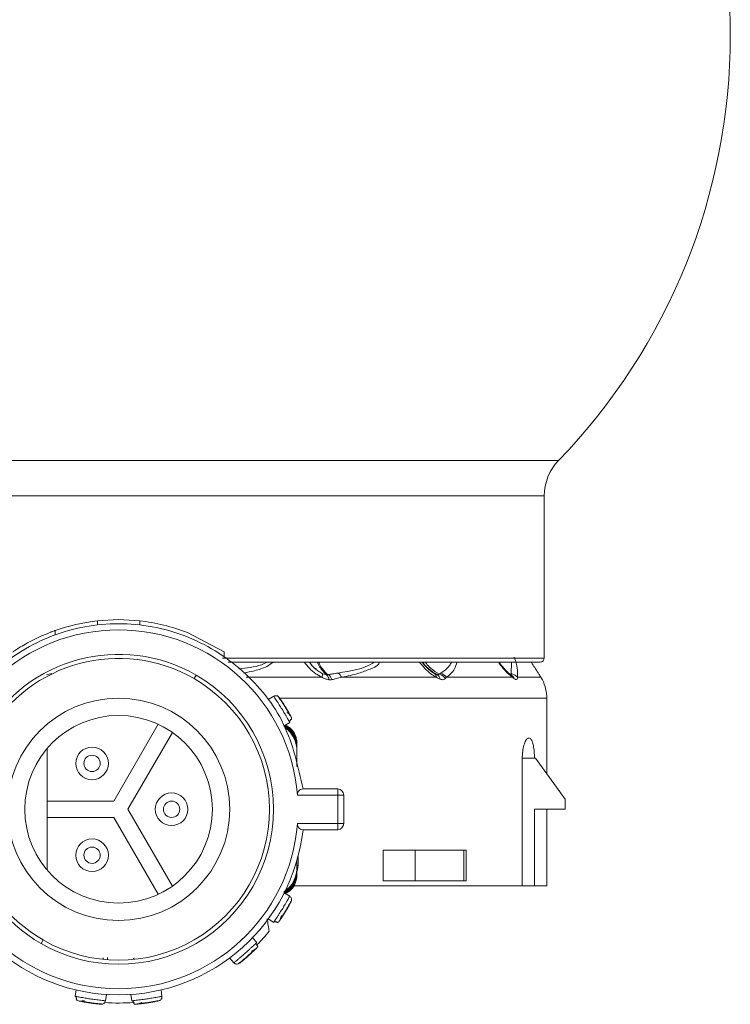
# Model space of a CAD drawing. Header units: millimetres. Extents: x -458 to 1924, y -69 to 430.
# Tile 2 of 49: x -430 to -395, y 153 to 201. Entities that reach past the tile are written whole.
import ezdxf

# ---------------------------------------------------------------- set-up
doc = ezdxf.new("R2010")
doc.units = ezdxf.units.MM

# ---------------------------------------------------------------- blocks, each defined once
blk = doc.blocks.new('Drawing View4')
at = {"color": 7, "linetype": 'Continuous', "lineweight": 18}
for p, q in [((0, 0), (-43.154, 0)), ((-0.702, -1.737), (-42.452, -1.737)), ((-0.702, -1.737), (-0.702, -9.687)), ((-22.612, -7.861), (-21.577, -7.803)), ((-22.612, -8.062), (-22.612, -7.861)), ((-21.577, -7.803), (-20.542, -7.861)), ((-20.542, -8.062), (-20.542, -7.861)), ((-24.691, -8.552), (-24.691, -8.34)), ((-18.202, -8.437), (-16.402, -9.376)), ((-16.402, -9.617), (-16.402, -9.376)), ((-0.702, -9.687), (-16.478, -9.687)), ((-16.199, -9.887), (-0.902, -9.887)), ((-2.302, -9.887), (-2.324, -10.449)), ((-17.777, -10.521), (-17.877, -10.694)), ((-6.093, -10.437), (-6.231, -10.351)), ((-6.04, -10.464), (-6.05, -10.468)), ((-2.295, -10.531), (-2.355, -10.493)), ((-11.6, -10.628), (-15.326, -10.628)), ((-5.992, -10.628), (-10.64, -10.628)), ((-2.265, -10.628), (-5.497, -10.628)), ((-0.867, -10.628), (-2.015, -10.628)), ((-0.837, -10.678), (-0.847, -10.66)), ((-0.793, -10.753), (-0.801, -10.737)), ((-13.968, -11.56), (-14.236, -11.725)), ((-13.758, -11.562), (-13.759, -11.56)), ((-0.577, -11.657), (-13.624, -11.657)), ((-0.577, -15.367), (-0.577, -11.657)), ((-19.632, -12.934), (-21.808, -16.703)), ((-13.452, -13.004), (-13.184, -12.839)), ((-21.115, -17.103), (-18.939, -13.334)), ((-13.16, -13.313), (-13.453, -13.048)), ((-12.827, -13.888), (-12.827, -13.962)), ((-25.077, -14.118), (-25.077, -20.088)), ((-12.827, -14.073), (-12.827, -14.147)), ((-12.827, -14.147), (-12.827, -14.258)), ((-12.827, -14.258), (-12.827, -14.996)), ((-12.827, -14.607), (-12.827, -14.533)), ((-1.778, -14.603), (-1.778, -20.853)), ((-1.778, -14.603), (-1.181, -14.603)), ((-1.131, -14.603), (-1.181, -14.603)), ((0.319, -16.603), (-1.131, -14.603)), ((-12.805, -16.403), (-10.832, -16.403)), ((-12.532, -16.103), (-10.832, -16.103)), ((-10.832, -16.103), (-10.832, -16.403)), ((-10.832, -17.803), (-10.832, -16.403)), ((-10.832, -16.403), (-10.532, -16.403)), ((-10.532, -17.803), (-10.532, -16.403)), ((-21.808, -16.703), (-25.077, -16.703)), ((0.319, -17.103), (0.319, -16.603)), ((-18.939, -20.872), (-21.115, -17.103)), ((0.319, -17.103), (-1.181, -17.103)), ((-1.181, -20.853), (-1.181, -17.103)), ((-0.577, -20.853), (-0.577, -17.103)), ((-25.077, -17.503), (-21.808, -17.503)), ((-21.808, -17.503), (-19.632, -21.272)), ((-10.832, -17.803), (-12.805, -17.803)), ((-10.832, -17.803), (-10.832, -18.103)), ((-10.532, -17.803), (-10.832, -17.803)), ((-10.832, -18.103), (-12.532, -18.103)), ((-8.601, -19.103), (-8.601, -20.603)), ((-8.601, -19.103), (-7.038, -19.103)), ((-7.038, -19.103), (-7.038, -20.603)), ((-4.641, -19.103), (-7.038, -19.103)), ((-4.641, -20.603), (-4.641, -19.103)), ((-4.641, -19.103), (-4.526, -19.103)), ((-4.526, -20.603), (-4.526, -19.103)), ((-12.827, -19.948), (-12.827, -19.602)), ((-12.827, -19.602), (-12.827, -20.059)), ((-12.777, -19.853), (-12.777, -19.42)), ((-12.827, -19.853), (-12.777, -19.853)), ((-12.827, -20.133), (-12.827, -20.059)), ((-12.827, -20.318), (-12.827, -20.244)), ((-8.601, -20.603), (-7.038, -20.603)), ((-4.641, -20.603), (-7.038, -20.603)), ((-4.526, -20.603), (-4.641, -20.603)), ((-13.468, -21.173), (-13.155, -20.888)), ((-13.184, -21.367), (-13.452, -21.202)), ((-12.951, -20.853), (-1.778, -20.853)), ((-1.778, -20.853), (-1.181, -20.853)), ((-1.181, -20.853), (-0.577, -20.853)), ((-13.09, -21.555), (-13.089, -21.552)), ((-14.236, -22.481), (-13.968, -22.646)), ((-25.377, -23.685), (-25.277, -23.512)), ((-14.797, -23.634), (-15.006, -23.398)), ((-22.327, -24.451), (-22.327, -24.465)), ((-22.127, -24.364), (-22.127, -24.482)), ((-20.827, -24.451), (-20.827, -24.465)), ((-16.129, -24.392), (-15.921, -24.628)), ((-23.659, -25.962), (-23.706, -26.273)), ((-19.448, -26.273), (-19.495, -25.962)), ((-22.222, -26.495), (-22.176, -26.183)), ((-20.978, -26.183), (-20.932, -26.495)), ((-19.532, -26.466), (-19.53, -26.465)), ((-22.359, -26.654), (-22.356, -26.655))]:
    blk.add_line(p, q, dxfattribs=at)
at = {"color": 7, "linetype": 'Continuous', "lineweight": 18, "flags": 128}
blk.add_lwpolyline([(-12.83, -20.174), (-12.796, -20.048), (-12.777, -19.853)], dxfattribs=at)
at = {"color": 7, "linetype": 'Continuous', "lineweight": 18}
for centre, radius in [((-21.577, -17.103), 5.45), ((-22.877, -14.851), 0.8), ((-22.877, -14.851), 0.4), ((-18.977, -17.103), 0.8), ((-18.977, -17.103), 0.4), ((-22.877, -19.355), 0.8), ((-22.877, -19.355), 0.4)]:
    blk.add_circle(centre, radius, dxfattribs=at)
for centre, radius, start, end in [((-21.577, 20.843), 30, 0, 224.009), ((-21.577, 20.843), 30, 315.991, 0), ((1.798, -1.737), 2.5, 135.991, 180), ((-21.577, -17.103), 9.3, 96.392, 109.5652), ((-21.577, -17.103), 9.3, 68.7239, 83.6126), ((-21.577, -17.103), 8.8, 4.5625, 175.4375), ((-21.577, -17.103), 7.6, 60, 240), ((-21.577, -17.103), 7.4, 60, 240), ((-0.902, -9.687), 0.2, 270, 0), ((-21.577, -17.103), 7.6, 240, 60), ((-11.871, -10.521), 0.292, 338.5722, 16.7228), ((-11.651, -10.779), 0.392, 4.5888, 44.8043), ((-11.562, -10.898), 0.476, 19.1614, 56.6876), ((-11.071, -10.824), 0.473, 24.4313, 58.458), ((-6.195, -10.613), 0.203, 355.746, 60.047), ((-6.129, -10.777), 0.33, 9.2768, 60.3932), ((-6.003, -11.011), 0.56, 35.462, 73.3226), ((-5.941, -10.972), 0.562, 37.8002, 73.6245), ((-2.548, -10.719), 0.298, 17.8912, 49.3711), ((-2.519, -10.83), 0.373, 19.884, 63.1716), ((-21.577, -17.103), 7.4, 240, 60), ((-2.577, -11.657), 2, 0, 26.8824), ((-21.577, -17.103), 4.6, 360, 180), ((-10.832, -16.403), 0.3, 0, 90), ((-21.577, -17.103), 4.6, 180, 360), ((-21.577, -17.103), 8.8, 184.5625, 355.4375), ((-10.832, -17.803), 0.3, 270, 0), ((-21.577, -17.103), 9.1, 186.309, 353.691), ((-21.577, -17.103), 9.5, 315.6786, 320.9984), ((-22.468, -24.451), 0.141, 0.0426, 24.4873), ((-22.468, -24.451), 0.141, 0.0448, 24.6517), ((-20.686, -24.451), 0.141, 155.347, 179.9539), ((-21.577, -17.103), 9.5, 265.9818, 274.544)]:
    blk.add_arc(centre, radius, start, end, dxfattribs=at)
for points in [[(-30.622, -16.103), (-30.383, -15.015), (-29.905, -12.839), (-27.77, -10.173), (-24.903, -8.412), (-21.577, -7.799), (-18.251, -8.412), (-15.384, -10.173), (-13.249, -12.839), (-12.771, -15.015), (-12.532, -16.103)], [(-13.699, -11.617), (-13.716, -11.598), (-13.749, -11.559), (-13.821, -11.531), (-13.899, -11.528), (-13.945, -11.55), (-13.968, -11.56)], [(-13.112, -21.631), (-13.103, -21.608), (-13.084, -21.561), (-13.091, -21.484), (-13.124, -21.413), (-13.164, -21.382), (-13.184, -21.367)], [(-22.438, -26.664), (-22.413, -26.664), (-22.362, -26.663), (-22.294, -26.626), (-22.242, -26.568), (-22.229, -26.519), (-22.222, -26.495)], [(-19.605, -26.498), (-19.581, -26.49), (-19.532, -26.475), (-19.478, -26.419), (-19.445, -26.349), (-19.447, -26.298), (-19.448, -26.273)]]:
    blk.add_open_spline(points, degree=3, dxfattribs=at)
for points, knots in [([(-26.761, -9.382), (-26.757, -9.379), (-26.749, -9.374), (-26.664, -9.317), (-26.472, -9.193), (-26.143, -8.997), (-25.752, -8.788), (-25.348, -8.598), (-25.05, -8.475), (-24.87, -8.405), (-24.769, -8.368), (-24.703, -8.344), (-24.695, -8.341), (-24.691, -8.34)], [0, 0, 0, 0, 0.060058, 0.121373, 0.242824, 0.369606, 0.499838, 0.629592, 0.754948, 0.816741, 0.877799, 0.939002, 1, 1, 1, 1]), ([(-2.176, -9.647), (-2.155, -9.7), (-2.052, -9.959), (-2.002, -10.283), (-2.011, -10.518), (-2.015, -10.628)], [0, 0, 0, 0, 0.118925, 0.586309, 1, 1, 1, 1]), ([(-14.291, -9.887), (-14.383, -9.932), (-14.79, -10.133), (-15.301, -10.175), (-15.696, -10.208)], [0, 0, 0, 0, 0.226927, 1, 1, 1, 1]), ([(-13.991, -9.887), (-14.094, -9.959), (-14.36, -10.146), (-14.861, -10.308), (-15.256, -10.385), (-15.432, -10.42)], [0, 0, 0, 0, 0.259426, 0.668977, 1, 1, 1, 1]), ([(-11.6, -10.628), (-11.704, -10.573), (-11.928, -10.455), (-12.227, -10.198), (-12.385, -9.989), (-12.462, -9.887)], [0, 0, 0, 0, 0.306278, 0.66202, 1, 1, 1, 1]), ([(-11.972, -10.174), (-11.98, -10.168), (-12.08, -10.087), (-12.15, -9.983), (-12.216, -9.887)], [0, 0, 0, 0, 0.072886, 1, 1, 1, 1]), ([(-12.199, -9.887), (-12.149, -9.971), (-12.065, -10.112), (-11.935, -10.193), (-11.883, -10.226)], [0, 0, 0, 0, 0.5968362, 1, 1, 1, 1]), ([(-11.826, -9.887), (-11.812, -9.921), (-11.759, -10.052), (-11.61, -10.286), (-11.464, -10.42), (-11.373, -10.503)], [0, 0, 0, 0, 0.115872, 0.449721, 1, 1, 1, 1]), ([(-11.763, -9.887), (-11.75, -9.92), (-11.698, -10.05), (-11.548, -10.283), (-11.396, -10.417), (-11.301, -10.501)], [0, 0, 0, 0, 0.113271, 0.448095, 1, 1, 1, 1]), ([(-9.048, -9.887), (-9.069, -9.901), (-9.528, -10.227), (-10.191, -10.326), (-10.824, -10.42)], [0, 0, 0, 0, 0.044719, 1, 1, 1, 1]), ([(-8.773, -9.887), (-8.787, -9.915), (-8.875, -10.092), (-9.265, -10.234), (-9.852, -10.466), (-10.351, -10.568), (-10.64, -10.628)], [0, 0, 0, 0, 0.048891, 0.310078, 0.599133, 1, 1, 1, 1]), ([(-5.992, -10.628), (-6.083, -10.574), (-6.278, -10.457), (-6.565, -10.2), (-6.736, -9.991), (-6.82, -9.887)], [0, 0, 0, 0, 0.303764, 0.654764, 1, 1, 1, 1]), ([(-6.032, -10.481), (-6.103, -10.438), (-6.246, -10.349), (-6.476, -10.152), (-6.612, -9.984), (-6.69, -9.887)], [0, 0, 0, 0, 0.29325, 0.592842, 1, 1, 1, 1]), ([(-6.646, -9.887), (-6.631, -9.913), (-6.556, -10.037), (-6.333, -10.269), (-6.108, -10.405), (-5.966, -10.49)], [0, 0, 0, 0, 0.090525, 0.428325, 1, 1, 1, 1]), ([(-6.52, -9.887), (-6.508, -9.907), (-6.438, -10.023), (-6.22, -10.248), (-5.989, -10.387), (-5.843, -10.474)], [0, 0, 0, 0, 0.071997, 0.416313, 1, 1, 1, 1]), ([(-5.242, -9.887), (-5.274, -9.946), (-5.402, -10.179), (-5.62, -10.325), (-5.782, -10.433)], [0, 0, 0, 0, 0.255256, 1, 1, 1, 1]), ([(-4.975, -9.887), (-5.012, -10.003), (-5.109, -10.317), (-5.347, -10.508), (-5.497, -10.628)], [0, 0, 0, 0, 0.37174, 1, 1, 1, 1]), ([(-2.265, -10.628), (-2.37, -10.54), (-2.585, -10.36), (-2.811, -10.071), (-2.928, -9.922)], [0, 0, 0, 0, 0.486372, 1, 1, 1, 1]), ([(-2.336, -10.509), (-2.392, -10.463), (-2.505, -10.371), (-2.7, -10.172), (-2.828, -10.005), (-2.898, -9.913)], [0, 0, 0, 0, 0.3061731, 0.6157696, 1, 1, 1, 1]), ([(-1.34, -9.887), (-1.323, -9.914), (-1.25, -10.032), (-1.119, -10.236), (-0.968, -10.471), (-0.897, -10.58), (-0.867, -10.628)], [0, 0, 0, 0, 0.087551, 0.374618, 0.728459, 1, 1, 1, 1]), ([(-24.859, -10.437), (-24.9, -10.455), (-24.98, -10.49), (-25.068, -10.5), (-25.111, -10.505)], [0, 0, 0, 0, 0.510723, 1, 1, 1, 1]), ([(-11.592, -10.437), (-11.663, -10.399), (-11.801, -10.326), (-11.917, -10.223), (-11.972, -10.174)], [0, 0, 0, 0, 0.517972, 1, 1, 1, 1]), ([(-11.373, -10.503), (-11.411, -10.497), (-11.485, -10.484), (-11.557, -10.452), (-11.592, -10.437)], [0, 0, 0, 0, 0.523137, 1, 1, 1, 1]), ([(-11.301, -10.501), (-11.314, -10.503), (-11.337, -10.506), (-11.362, -10.504), (-11.373, -10.503)], [0, 0, 0, 0, 0.560007, 1, 1, 1, 1]), ([(-10.824, -10.42), (-10.911, -10.436), (-11.068, -10.464), (-11.229, -10.489), (-11.301, -10.501)], [0, 0, 0, 0, 0.554562, 1, 1, 1, 1]), ([(-5.966, -10.49), (-5.99, -10.482), (-6.032, -10.468), (-6.075, -10.447), (-6.093, -10.437)], [0, 0, 0, 0, 0.574767, 1, 1, 1, 1]), ([(-5.843, -10.474), (-5.858, -10.486), (-5.887, -10.508), (-5.941, -10.496), (-5.966, -10.49)], [0, 0, 0, 0, 0.541687, 1, 1, 1, 1]), ([(-5.782, -10.433), (-5.793, -10.441), (-5.813, -10.455), (-5.834, -10.468), (-5.843, -10.474)], [0, 0, 0, 0, 0.557314, 1, 1, 1, 1]), ([(-2.324, -10.449), (-2.321, -10.46), (-2.316, -10.48), (-2.326, -10.496), (-2.342, -10.494), (-2.348, -10.494)], [0, 0, 0, 0, 0.381512, 0.751212, 1, 1, 1, 1]), ([(-2.015, -10.628), (-2.063, -10.581), (-2.149, -10.496), (-2.27, -10.463), (-2.324, -10.449)], [0, 0, 0, 0, 0.559299, 1, 1, 1, 1]), ([(-11.26, -10.748), (-11.321, -10.736), (-11.436, -10.713), (-11.548, -10.655), (-11.6, -10.628)], [0, 0, 0, 0, 0.530896, 1, 1, 1, 1]), ([(-11.113, -10.742), (-11.14, -10.746), (-11.187, -10.754), (-11.238, -10.75), (-11.26, -10.748)], [0, 0, 0, 0, 0.560194, 1, 1, 1, 1]), ([(-10.64, -10.628), (-10.726, -10.65), (-10.881, -10.69), (-11.042, -10.726), (-11.113, -10.742)], [0, 0, 0, 0, 0.555292, 1, 1, 1, 1]), ([(-5.803, -10.724), (-5.839, -10.709), (-5.901, -10.684), (-5.966, -10.645), (-5.992, -10.628)], [0, 0, 0, 0, 0.579744, 1, 1, 1, 1]), ([(-5.547, -10.686), (-5.579, -10.71), (-5.628, -10.746), (-5.723, -10.748), (-5.776, -10.732), (-5.803, -10.724)], [0, 0, 0, 0, 0.4821932, 0.7402634, 1, 1, 1, 1]), ([(-5.497, -10.628), (-5.506, -10.639), (-5.522, -10.658), (-5.539, -10.678), (-5.547, -10.686)], [0, 0, 0, 0, 0.558376, 1, 1, 1, 1]), ([(-2.168, -10.703), (-2.185, -10.691), (-2.216, -10.669), (-2.25, -10.64), (-2.265, -10.628)], [0, 0, 0, 0, 0.55931, 1, 1, 1, 1]), ([(-2.015, -10.628), (-2.016, -10.655), (-2.016, -10.708), (-2.052, -10.742), (-2.103, -10.741), (-2.146, -10.716), (-2.168, -10.703)], [0, 0, 0, 0, 0.273675, 0.544486, 0.766897, 1, 1, 1, 1]), ([(-0.867, -10.628), (-0.843, -10.666), (-0.802, -10.736), (-0.796, -10.747), (-0.793, -10.753)], [0, 0, 0, 0, 0.54913, 1, 1, 1, 1]), ([(-13.968, -11.56), (-13.963, -11.567), (-13.955, -11.578), (-13.907, -11.651), (-13.849, -11.739), (-13.775, -11.853), (-13.679, -12.003), (-13.561, -12.191), (-13.447, -12.382), (-13.357, -12.535), (-13.29, -12.651), (-13.24, -12.739), (-13.221, -12.773), (-13.213, -12.787)], [0, 0, 0, 0, 0.123193, 0.19963, 0.285796, 0.371935, 0.448355, 0.571553, 0.694747, 0.771169, 0.857312, 0.943534, 1, 1, 1, 1]), ([(-13.487, -11.963), (-13.503, -11.938), (-13.552, -11.861), (-13.626, -11.75), (-13.699, -11.644), (-13.749, -11.574), (-13.756, -11.565), (-13.759, -11.56)], [0, 0, 0, 0, 0.108658, 0.332006, 0.554933, 0.777468, 1, 1, 1, 1]), ([(-13.699, -11.617), (-13.694, -11.624), (-13.684, -11.638), (-13.611, -11.745), (-13.508, -11.9), (-13.391, -12.087), (-13.278, -12.276), (-13.186, -12.438), (-13.124, -12.552), (-13.116, -12.567), (-13.112, -12.574)], [0, 0, 0, 0, 0.123327, 0.248039, 0.373729, 0.500052, 0.626334, 0.751958, 0.876621, 1, 1, 1, 1]), ([(-13.178, -12.482), (-13.202, -12.44), (-13.248, -12.356), (-13.339, -12.202), (-13.422, -12.066), (-13.471, -11.989), (-13.487, -11.963)], [0, 0, 0, 0, 0.283378, 0.567938, 0.853248, 1, 1, 1, 1]), ([(-13.133, -12.535), (-13.136, -12.531), (-13.143, -12.521), (-13.176, -12.483), (-13.228, -12.427), (-13.278, -12.375), (-13.304, -12.349)], [0, 0, 0, 0, 0.227906, 0.471042, 0.728935, 1, 1, 1, 1]), ([(-12.827, -14.147), (-12.844, -13.986), (-12.879, -13.666), (-13.112, -13.257), (-13.349, -13.088), (-13.455, -13.012)], [0, 0, 0, 0, 0.356662, 0.712158, 1, 1, 1, 1]), ([(-12.827, -14.073), (-12.845, -13.914), (-12.88, -13.601), (-13.115, -13.216), (-13.343, -13.064), (-13.442, -12.998)], [0, 0, 0, 0, 0.369379, 0.724507, 1, 1, 1, 1]), ([(-12.827, -13.962), (-12.843, -13.813), (-12.875, -13.516), (-13.11, -13.164), (-13.328, -13.036), (-13.418, -12.983)], [0, 0, 0, 0, 0.370547, 0.740637, 1, 1, 1, 1]), ([(-13.398, -12.97), (-13.304, -13.024), (-13.094, -13.145), (-12.924, -13.418), (-12.839, -13.679), (-12.831, -13.818), (-12.827, -13.888)], [0, 0, 0, 0, 0.281088, 0.63342, 0.815104, 1, 1, 1, 1]), ([(-13.222, -12.795), (-13.211, -12.789), (-13.19, -12.776), (-13.161, -12.749), (-13.137, -12.716), (-13.127, -12.692), (-13.122, -12.679)], [0, 0, 0, 0, 0.232664, 0.479578, 0.736996, 1, 1, 1, 1]), ([(-13.213, -12.787), (-13.21, -12.792), (-13.189, -12.83), (-13.186, -12.835), (-13.184, -12.839)], [0, 0, 0, 0, 0.139679, 1, 1, 1, 1]), ([(-13.12, -12.693), (-13.112, -12.695), (-13.093, -12.7), (-13.09, -12.682), (-13.088, -12.672)], [0, 0, 0, 0, 0.4434447, 1, 1, 1, 1]), ([(-13.112, -12.574), (-13.101, -12.598), (-13.086, -12.63), (-13.091, -12.663), (-13.092, -12.672)], [0, 0, 0, 0, 0.7445897, 1, 1, 1, 1]), ([(-12.827, -14.258), (-12.843, -14.083), (-12.873, -13.739), (-13.066, -13.453), (-13.16, -13.313)], [0, 0, 0, 0, 0.510429, 1, 1, 1, 1]), ([(-1.181, -14.603), (-1.183, -14.493), (-1.189, -14.273), (-1.23, -13.98), (-1.293, -13.753), (-1.378, -13.616), (-1.478, -13.587), (-1.585, -13.677), (-1.681, -13.881), (-1.751, -14.172), (-1.776, -14.43), (-1.778, -14.573), (-1.778, -14.603)], [0, 0, 0, 0, 0.102692, 0.205345, 0.309125, 0.415784, 0.526123, 0.639705, 0.754182, 0.86573, 0.971495, 1, 1, 1, 1]), ([(-12.805, -16.403), (-12.805, -16.384), (-12.806, -16.346), (-12.795, -16.291), (-12.773, -16.24), (-12.73, -16.177), (-12.649, -16.116), (-12.573, -16.108), (-12.532, -16.103)], [0, 0, 0, 0, 0.099778, 0.201327, 0.310031, 0.425806, 0.688171, 1, 1, 1, 1]), ([(-12.532, -18.103), (-12.573, -18.098), (-12.649, -18.09), (-12.73, -18.029), (-12.774, -17.965), (-12.795, -17.913), (-12.806, -17.858), (-12.805, -17.821), (-12.805, -17.803)], [0, 0, 0, 0, 0.312144, 0.57468, 0.692214, 0.802718, 0.902281, 1, 1, 1, 1]), ([(-13.455, -21.194), (-13.349, -21.118), (-13.112, -20.949), (-12.879, -20.54), (-12.844, -20.219), (-12.827, -20.059)], [0, 0, 0, 0, 0.287855, 0.643345, 1, 1, 1, 1]), ([(-13.442, -21.208), (-13.343, -21.142), (-13.115, -20.99), (-12.88, -20.605), (-12.845, -20.292), (-12.827, -20.133)], [0, 0, 0, 0, 0.27551, 0.63061, 1, 1, 1, 1]), ([(-13.418, -21.223), (-13.328, -21.17), (-13.11, -21.041), (-12.874, -20.69), (-12.843, -20.393), (-12.827, -20.244)], [0, 0, 0, 0, 0.25938, 0.62929, 1, 1, 1, 1]), ([(-13.155, -20.888), (-13.062, -20.748), (-12.873, -20.463), (-12.842, -20.122), (-12.827, -19.948)], [0, 0, 0, 0, 0.489706, 1, 1, 1, 1]), ([(-12.827, -20.318), (-12.844, -20.456), (-12.876, -20.728), (-13.096, -21.06), (-13.305, -21.182), (-13.398, -21.236)], [0, 0, 0, 0, 0.365361, 0.718401, 1, 1, 1, 1]), ([(-13.398, -21.236), (-13.301, -21.184), (-13.131, -21.093), (-13.037, -20.926), (-12.996, -20.853)], [0, 0, 0, 0, 0.565507, 1, 1, 1, 1]), ([(-13.184, -21.367), (-13.188, -21.374), (-13.194, -21.385), (-13.237, -21.462), (-13.289, -21.554), (-13.357, -21.671), (-13.447, -21.824), (-13.561, -22.015), (-13.679, -22.203), (-13.775, -22.353), (-13.848, -22.466), (-13.904, -22.55), (-13.925, -22.583), (-13.934, -22.595)], [0, 0, 0, 0, 0.123193, 0.19963, 0.285796, 0.371935, 0.448355, 0.571553, 0.694747, 0.771169, 0.857312, 0.943534, 1, 1, 1, 1]), ([(-13.112, -21.631), (-13.116, -21.639), (-13.124, -21.654), (-13.186, -21.768), (-13.278, -21.93), (-13.391, -22.119), (-13.508, -22.306), (-13.611, -22.461), (-13.684, -22.568), (-13.694, -22.582), (-13.699, -22.589)], [0, 0, 0, 0, 0.123327, 0.248039, 0.373729, 0.500052, 0.626334, 0.751958, 0.876621, 1, 1, 1, 1]), ([(-13.325, -21.978), (-13.31, -21.952), (-13.263, -21.874), (-13.198, -21.757), (-13.137, -21.644), (-13.097, -21.568), (-13.092, -21.558), (-13.089, -21.552)], [0, 0, 0, 0, 0.108658, 0.332006, 0.554933, 0.777468, 1, 1, 1, 1]), ([(-13.646, -22.488), (-13.62, -22.448), (-13.567, -22.369), (-13.47, -22.218), (-13.386, -22.083), (-13.34, -22.004), (-13.325, -21.978)], [0, 0, 0, 0, 0.283378, 0.567938, 0.853248, 1, 1, 1, 1]), ([(-14.29, -22.469), (-14.272, -22.582), (-14.24, -22.788), (-14.208, -22.991), (-14.194, -23.082)], [0, 0, 0, 0, 0.550612, 1, 1, 1, 1]), ([(-13.934, -22.595), (-13.937, -22.601), (-13.962, -22.637), (-13.965, -22.642), (-13.968, -22.646)], [0, 0, 0, 0, 0.139679, 1, 1, 1, 1]), ([(-13.945, -22.591), (-13.935, -22.598), (-13.913, -22.612), (-13.877, -22.624), (-13.837, -22.631), (-13.81, -22.629), (-13.797, -22.628)], [0, 0, 0, 0, 0.232664, 0.479578, 0.736996, 1, 1, 1, 1]), ([(-13.808, -22.636), (-13.806, -22.644), (-13.802, -22.663), (-13.785, -22.658), (-13.775, -22.655)], [0, 0, 0, 0, 0.443445, 1, 1, 1, 1]), ([(-13.699, -22.589), (-13.715, -22.61), (-13.737, -22.637), (-13.769, -22.649), (-13.777, -22.652)], [0, 0, 0, 0, 0.744589, 1, 1, 1, 1]), ([(-13.674, -22.553), (-13.671, -22.548), (-13.665, -22.538), (-13.647, -22.491), (-13.62, -22.419), (-13.597, -22.351), (-13.585, -22.316)], [0, 0, 0, 0, 0.227906, 0.471042, 0.728935, 1, 1, 1, 1]), ([(-14.797, -23.634), (-14.801, -23.638), (-14.804, -23.642), (-14.836, -23.672), (-14.841, -23.676)], [0, 0, 0, 0, 0.860318, 1, 1, 1, 1]), ([(-14.841, -23.676), (-14.852, -23.687), (-14.88, -23.713), (-14.953, -23.783), (-15.051, -23.874), (-15.183, -23.995), (-15.348, -24.144), (-15.516, -24.289), (-15.651, -24.405), (-15.755, -24.492), (-15.836, -24.559), (-15.904, -24.615), (-15.914, -24.623), (-15.921, -24.628)], [0, 0, 0, 0, 0.056465, 0.142687, 0.228831, 0.305254, 0.428447, 0.551647, 0.628067, 0.714206, 0.800371, 0.876807, 1, 1, 1, 1]), ([(-14.806, -23.908), (-14.812, -23.914), (-14.824, -23.926), (-14.917, -24.018), (-15.052, -24.146), (-15.215, -24.294), (-15.382, -24.438), (-15.525, -24.556), (-15.627, -24.637), (-15.641, -24.648), (-15.647, -24.653)], [0, 0, 0, 0, 0.123378, 0.248041, 0.373662, 0.49995, 0.626272, 0.751963, 0.876674, 1, 1, 1, 1]), ([(-15.343, -24.383), (-15.32, -24.363), (-15.251, -24.304), (-15.132, -24.199), (-15, -24.077), (-14.931, -24.011), (-14.896, -23.978)], [0, 0, 0, 0, 0.146755, 0.432065, 0.716623, 1, 1, 1, 1]), ([(-15.055, -24.068), (-15.023, -24.05), (-14.96, -24.016), (-14.894, -23.977), (-14.851, -23.95), (-14.842, -23.943), (-14.838, -23.94)], [0, 0, 0, 0, 0.271066, 0.528959, 0.772095, 1, 1, 1, 1]), ([(-14.785, -23.805), (-14.786, -23.792), (-14.788, -23.765), (-14.802, -23.727), (-14.821, -23.693), (-14.838, -23.675), (-14.847, -23.665)], [0, 0, 0, 0, 0.263004, 0.520422, 0.767336, 1, 1, 1, 1]), ([(-14.806, -23.908), (-14.789, -23.889), (-14.766, -23.863), (-14.76, -23.83), (-14.758, -23.822)], [0, 0, 0, 0, 0.751955, 1, 1, 1, 1]), ([(-14.755, -23.823), (-14.754, -23.813), (-14.751, -23.795), (-14.771, -23.794), (-14.779, -23.794)], [0, 0, 0, 0, 0.553128, 1, 1, 1, 1]), ([(-22.327, -24.451), (-22.326, -24.441), (-22.325, -24.429), (-22.314, -24.419), (-22.312, -24.417)], [0, 0, 0, 0, 0.832527, 1, 1, 1, 1]), ([(-20.827, -24.451), (-20.828, -24.441), (-20.829, -24.429), (-20.84, -24.419), (-20.842, -24.417)], [0, 0, 0, 0, 0.832527, 1, 1, 1, 1]), ([(-20.84, -24.419), (-20.838, -24.422), (-20.829, -24.431), (-20.828, -24.442), (-20.827, -24.451)], [0, 0, 0, 0, 0.248553, 1, 1, 1, 1]), ([(-15.721, -24.689), (-15.717, -24.686), (-15.707, -24.679), (-15.639, -24.626), (-15.539, -24.546), (-15.435, -24.462), (-15.366, -24.403), (-15.343, -24.383)], [0, 0, 0, 0, 0.222533, 0.4450683, 0.6679955, 0.8913452, 1, 1, 1, 1]), ([(-15.721, -24.688), (-15.744, -24.692), (-15.791, -24.7), (-15.864, -24.679), (-15.902, -24.645), (-15.921, -24.628)], [0, 0, 0, 0, 0.3115593, 0.6557796, 1, 1, 1, 1]), ([(-23.646, -26.284), (-23.653, -26.283), (-23.696, -26.275), (-23.701, -26.274), (-23.706, -26.273)], [0, 0, 0, 0, 0.139679, 1, 1, 1, 1]), ([(-23.647, -26.272), (-23.649, -26.284), (-23.653, -26.31), (-23.651, -26.349), (-23.642, -26.388), (-23.629, -26.411), (-23.623, -26.423)], [0, 0, 0, 0, 0.232664, 0.479578, 0.736996, 1, 1, 1, 1]), ([(-23.634, -26.416), (-23.641, -26.421), (-23.657, -26.432), (-23.646, -26.446), (-23.639, -26.454)], [0, 0, 0, 0, 0.443445, 1, 1, 1, 1]), ([(-22.222, -26.495), (-22.23, -26.494), (-22.244, -26.493), (-22.331, -26.483), (-22.436, -26.471), (-22.57, -26.454), (-22.746, -26.431), (-22.966, -26.401), (-23.186, -26.365), (-23.362, -26.336), (-23.494, -26.313), (-23.593, -26.295), (-23.631, -26.287), (-23.646, -26.284)], [0, 0, 0, 0, 0.123193, 0.19963, 0.285796, 0.371935, 0.448355, 0.571553, 0.694747, 0.771169, 0.857312, 0.943534, 1, 1, 1, 1]), ([(-23.549, -26.498), (-23.574, -26.491), (-23.608, -26.482), (-23.631, -26.458), (-23.637, -26.451)], [0, 0, 0, 0, 0.74459, 1, 1, 1, 1]), ([(-22.438, -26.664), (-22.446, -26.664), (-22.463, -26.662), (-22.593, -26.649), (-22.778, -26.628), (-22.996, -26.598), (-23.214, -26.563), (-23.396, -26.529), (-23.524, -26.504), (-23.541, -26.5), (-23.549, -26.498)], [0, 0, 0, 0, 0.123327, 0.248039, 0.373729, 0.500052, 0.626334, 0.751958, 0.876621, 1, 1, 1, 1]), ([(-23.505, -26.507), (-23.5, -26.508), (-23.488, -26.509), (-23.438, -26.508), (-23.361, -26.504), (-23.29, -26.499), (-23.253, -26.496)], [0, 0, 0, 0, 0.227906, 0.471042, 0.728935, 1, 1, 1, 1]), ([(-23.435, -26.507), (-23.388, -26.516), (-23.294, -26.534), (-23.118, -26.564), (-22.96, -26.588), (-22.87, -26.6), (-22.84, -26.604)], [0, 0, 0, 0, 0.283378, 0.567938, 0.853248, 1, 1, 1, 1]), ([(-20.872, -26.488), (-20.878, -26.489), (-20.921, -26.494), (-20.927, -26.494), (-20.932, -26.495)], [0, 0, 0, 0, 0.139679, 1, 1, 1, 1]), ([(-20.876, -26.477), (-20.874, -26.489), (-20.871, -26.514), (-20.857, -26.551), (-20.837, -26.586), (-20.818, -26.605), (-20.809, -26.614)], [0, 0, 0, 0, 0.232664, 0.479578, 0.736996, 1, 1, 1, 1]), ([(-19.448, -26.273), (-19.456, -26.275), (-19.469, -26.277), (-19.555, -26.294), (-19.659, -26.313), (-19.792, -26.336), (-19.968, -26.365), (-20.187, -26.401), (-20.408, -26.431), (-20.584, -26.454), (-20.717, -26.471), (-20.818, -26.482), (-20.856, -26.487), (-20.872, -26.488)], [0, 0, 0, 0, 0.123193, 0.19963, 0.285796, 0.371935, 0.448355, 0.571553, 0.694747, 0.771169, 0.857312, 0.943534, 1, 1, 1, 1]), ([(-19.605, -26.498), (-19.613, -26.5), (-19.63, -26.504), (-19.757, -26.529), (-19.94, -26.563), (-20.158, -26.598), (-20.376, -26.628), (-20.561, -26.649), (-20.69, -26.662), (-20.707, -26.664), (-20.716, -26.664)], [0, 0, 0, 0, 0.123327, 0.248039, 0.373729, 0.500052, 0.626334, 0.751958, 0.876621, 1, 1, 1, 1]), ([(-20.007, -26.558), (-19.977, -26.553), (-19.888, -26.538), (-19.756, -26.513), (-19.63, -26.487), (-19.546, -26.469), (-19.535, -26.466), (-19.53, -26.465)], [0, 0, 0, 0, 0.108658, 0.332006, 0.554933, 0.777468, 1, 1, 1, 1]), ([(-22.84, -26.604), (-22.81, -26.608), (-22.72, -26.62), (-22.587, -26.634), (-22.459, -26.647), (-22.373, -26.654), (-22.362, -26.654), (-22.356, -26.655)], [0, 0, 0, 0, 0.108658, 0.332006, 0.554933, 0.777468, 1, 1, 1, 1]), ([(-20.821, -26.611), (-20.827, -26.618), (-20.839, -26.633), (-20.824, -26.643), (-20.815, -26.648)], [0, 0, 0, 0, 0.443445, 1, 1, 1, 1]), ([(-20.716, -26.664), (-20.742, -26.665), (-20.777, -26.666), (-20.806, -26.649), (-20.814, -26.645)], [0, 0, 0, 0, 0.74459, 1, 1, 1, 1]), ([(-20.671, -26.66), (-20.666, -26.659), (-20.655, -26.657), (-20.607, -26.641), (-20.535, -26.615), (-20.468, -26.589), (-20.433, -26.576)], [0, 0, 0, 0, 0.227906, 0.471042, 0.728935, 1, 1, 1, 1]), ([(-20.605, -26.64), (-20.557, -26.634), (-20.462, -26.624), (-20.284, -26.601), (-20.127, -26.578), (-20.037, -26.563), (-20.007, -26.558)], [0, 0, 0, 0, 0.283378, 0.567938, 0.853248, 1, 1, 1, 1])]:
    blk.add_open_spline(points, degree=3, knots=knots, dxfattribs=at)

msp = doc.modelspace()

# ---------------------------------------------------------------- block references
at = {"color": 7, "linetype": 'Continuous', "lineweight": 18}
msp.add_blockref('Drawing View4', (-403.89, 179.211), dxfattribs=at)

doc.saveas('drawing.dxf')
